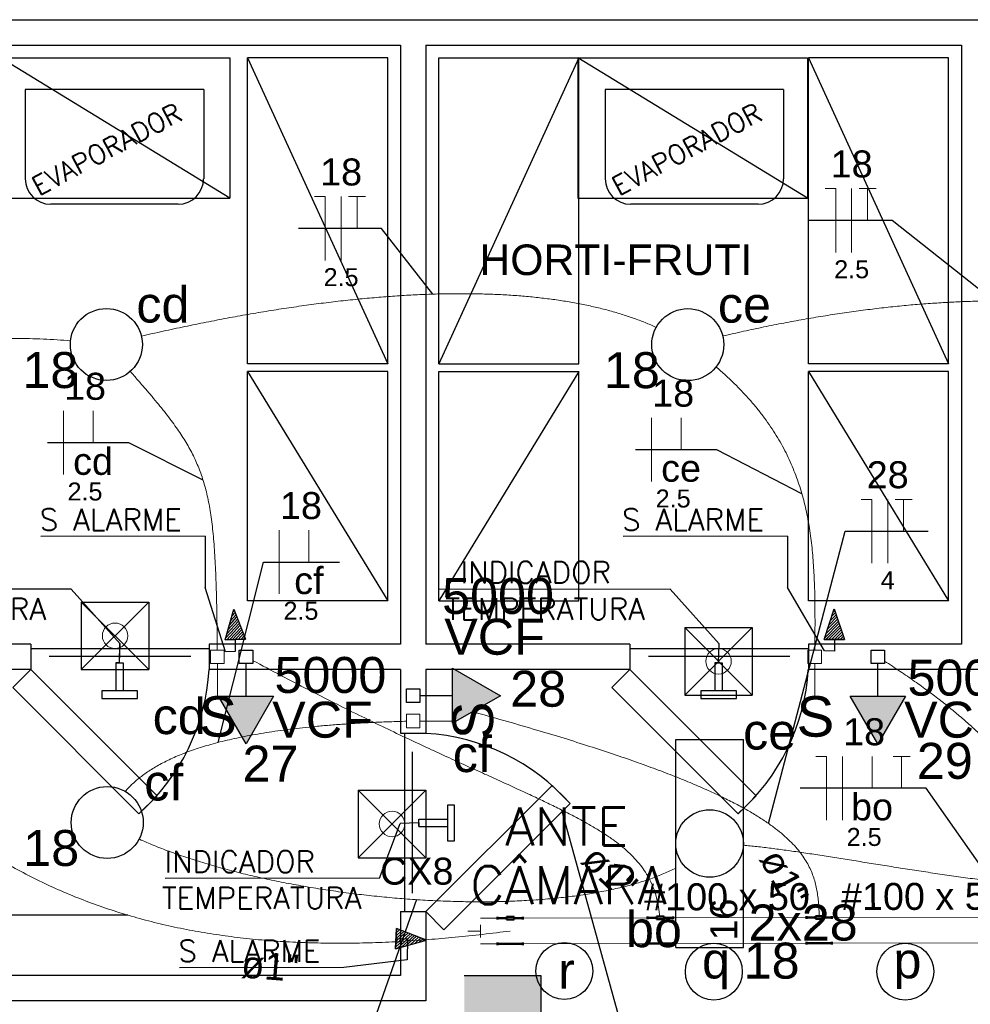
# Model space of a CAD drawing. Header units: millimetres. Extents: x 7 to 269, y 1 to 169.
# Tile 20 of 115: x 57.21 to 60.94, y 35.81 to 39.68. Entities that reach past the tile are written whole.
import ezdxf

# ---------------------------------------------------------------- set-up
doc = ezdxf.new("R2010")
doc.units = ezdxf.units.MM
doc.header["$MEASUREMENT"] = 0
for name, color, linetype, lineweight in [('CE-Pontos', 9, 'Continuous', 20), ('CE-Textos pontos', 5, 'Continuous', 20), ('Eletroduto - Marco Polo', 6, 'Continuous', 9), ('Fiação - Marco Polo', 3, 'Continuous', 9), ('Interruptor - Marco Polo', 150, 'Continuous', 9), ('Layout - Marco Polo', 252, 'Continuous', 25), ('Layout-02 - Marco Polo', 243, 'Continuous', 50), ('Linha de Chamada - Marco Polo', 1, 'Continuous', 25), ('Luminárias - Marco Polo', 5, 'Continuous', 25), ('Textos - Marco Polo', 143, 'Continuous', 25), ('Tomadas - Marco Polo', 150, 'Continuous', 25)]:
    doc.layers.add(name, color=color, linetype=linetype, lineweight=lineweight)
doc.layers.add('Parede - Marco Polo', color=7, linetype='Continuous')
doc.styles.add('Arial', font='arial.ttf')
doc.styles.add('romans', font='romans')

msp = doc.modelspace()

# ---------------------------------------------------------------- hatches: boundary and pattern name
at = {"layer": 'Parede - Marco Polo', "linetype": 'Continuous'}
for points in [[(59.2533, 35.8458), (59.2533, 35.9268), (58.9534, 35.9268), (58.9534, 35.9268), (58.9534, 35.8458), (59.2099, 35.8458), (59.2533, 35.8458), (59.2533, 35.8458)], [(58.9534, 35.6268), (59.2533, 35.6268), (59.2533, 35.6268), (59.2533, 35.8458), (59.2533, 35.8458), (58.9534, 35.8458), (58.9534, 35.8458), (58.9534, 35.7723), (58.9534, 35.6268), (58.9534, 35.6268)]]:
    msp.add_hatch(color=256, dxfattribs=at).paths.add_polyline_path(points)
at = {"layer": 'Tomadas - Marco Polo', "linetype": 'Continuous'}
for points in [[(58.9079, 36.9158), (59.0954, 37.0241), (58.9079, 37.1323)], [(57.9893, 37.0222), (58.0975, 36.8347), (58.2058, 37.0222)], [(60.4678, 37.0222), (60.576, 36.8347), (60.6842, 37.0222)]]:
    msp.add_hatch(color=256, dxfattribs=at).paths.add_polyline_path(points)

# ---------------------------------------------------------------- linework, layer by layer
at = {"layer": 'CE-Pontos', "linetype": 'Continuous'}
for centre in [(57.584, 37.2593), (59.9509, 37.1593), (58.6703, 36.5209)]:
    msp.add_circle(centre, 0.05, dxfattribs=at)
at = {"layer": 'Eletroduto - Marco Polo', "linetype": 'Continuous'}
for p, q in [((59.0839, 36.1508), (59.0177, 36.1508)), ((59.0177, 36.1257), (59.0178, 36.0757)), ((59.6726, 36.1521), (59.1839, 36.151)), ((60.2959, 36.1534), (59.7726, 36.1523)), ((61.2171, 36.1553), (60.3959, 36.1536)), ((58.9678, 36.1006), (59.0177, 36.1007)), ((59.0839, 36.0508), (59.0179, 36.0508)), ((59.6726, 36.0521), (59.1839, 36.051)), ((60.2959, 36.0534), (59.7726, 36.0523)), ((61.2171, 36.0553), (60.3959, 36.0536))]:
    msp.add_line(p, q, dxfattribs=at)
for points in [[(57.6868, 38.4351), (57.7725, 38.4544), (57.8573, 38.4727), (57.941, 38.4897), (58.0238, 38.5057), (58.1055, 38.5204), (58.1862, 38.534), (58.2657, 38.5464), (58.3441, 38.5575), (58.4214, 38.5675), (58.4974, 38.5762), (58.5721, 38.5836), (58.6456, 38.5898), (58.7177, 38.5947), (58.7885, 38.5984), (58.8579, 38.6007), (58.9258, 38.6017), (58.9923, 38.6013), (59.0573, 38.5996), (59.1207, 38.5966), (59.1826, 38.5922), (59.2429, 38.5864), (59.3015, 38.5792), (59.3584, 38.5706), (59.4136, 38.5605), (59.4671, 38.549), (59.5188, 38.5361), (59.5686, 38.5217), (59.6166, 38.5058), (59.6627, 38.4884), (59.7069, 38.4696)], [(59.9686, 38.4357), (60.0495, 38.454), (60.1292, 38.471), (60.2077, 38.4866), (60.2849, 38.5008), (60.3609, 38.5137), (60.4357, 38.5253), (60.5092, 38.5355), (60.5814, 38.5445), (60.6523, 38.5523), (60.722, 38.5588), (60.7903, 38.564), (60.8574, 38.5681), (60.9231, 38.571), (60.9876, 38.5728), (61.0507, 38.5734), (61.1124, 38.5729), (61.1729, 38.5713), (61.2319, 38.5686), (61.2897, 38.5649), (61.346, 38.5601), (61.401, 38.5543), (61.4546, 38.5475), (61.5068, 38.5398), (61.5576, 38.5311), (61.607, 38.5215), (61.6549, 38.5109), (61.7015, 38.4995), (61.7466, 38.4871), (61.7903, 38.474), (61.8325, 38.46)], [(55.4014, 37.8355), (55.4795, 37.8878), (55.5571, 37.9372), (55.6341, 37.9836), (55.7105, 38.0273), (55.7863, 38.0682), (55.8615, 38.1065), (55.9359, 38.1422), (56.0097, 38.1754), (56.0828, 38.2062), (56.1551, 38.2346), (56.2267, 38.2607), (56.2974, 38.2846), (56.3674, 38.3063), (56.4365, 38.326), (56.5048, 38.3436), (56.5721, 38.3593), (56.6386, 38.3732), (56.7041, 38.3853), (56.7687, 38.3956), (56.8323, 38.4043), (56.8949, 38.4115), (56.9564, 38.4171), (57.0169, 38.4214), (57.0763, 38.4242), (57.1346, 38.4258), (57.1918, 38.4262), (57.2478, 38.4255), (57.3027, 38.4236), (57.3564, 38.4208), (57.4088, 38.4171)], [(57.985, 37.2031), (57.9843, 37.2684), (57.9834, 37.3299), (57.9823, 37.3877), (57.9809, 37.442), (57.9791, 37.4931), (57.977, 37.5411), (57.9744, 37.5862), (57.9713, 37.6287), (57.9676, 37.6688), (57.9633, 37.7065), (57.9582, 37.7423), (57.9524, 37.7761), (57.9457, 37.8083), (57.9381, 37.8391), (57.9295, 37.8686), (57.92, 37.897), (57.9093, 37.9246), (57.8975, 37.9516), (57.8844, 37.9781), (57.8701, 38.0043), (57.8545, 38.0305), (57.8374, 38.0568), (57.8189, 38.0835), (57.7989, 38.1108), (57.7772, 38.1388), (57.7539, 38.1677), (57.7289, 38.1978), (57.7021, 38.2293), (57.6735, 38.2623), (57.643, 38.2971)], [(59.9414, 38.3145), (59.979, 38.2812), (60.0141, 38.2478), (60.0468, 38.2144), (60.0772, 38.1809), (60.1054, 38.1473), (60.1314, 38.1135), (60.1553, 38.0796), (60.1773, 38.0455), (60.1973, 38.0113), (60.2156, 37.9767), (60.2321, 37.942), (60.2469, 37.9069), (60.2602, 37.8716), (60.2721, 37.8359), (60.2825, 37.7999), (60.2916, 37.7635), (60.2995, 37.7268), (60.3062, 37.6896), (60.3119, 37.652), (60.3166, 37.6139), (60.3204, 37.5754), (60.3234, 37.5364), (60.3257, 37.4968), (60.3274, 37.4566), (60.3285, 37.4159), (60.3291, 37.3746), (60.3293, 37.3327), (60.3293, 37.2902), (60.329, 37.2469), (60.3285, 37.203)], [(58.1235, 37.1627), (58.2345, 37.1036), (58.3409, 37.0482), (58.4427, 36.9965), (58.54, 36.9482), (58.6329, 36.903), (58.7214, 36.8608), (58.8057, 36.8213), (58.8858, 36.7843), (58.9617, 36.7495), (59.0335, 36.7169), (59.1013, 36.6861), (59.1652, 36.6568), (59.2253, 36.629), (59.2815, 36.6024), (59.334, 36.5767), (59.3828, 36.5518), (59.428, 36.5274), (59.4698, 36.5032), (59.508, 36.4792), (59.5429, 36.455), (59.5744, 36.4304), (59.6027, 36.4053), (59.6278, 36.3793), (59.6499, 36.3524), (59.6688, 36.3241), (59.6848, 36.2944), (59.6979, 36.2631), (59.7081, 36.2298), (59.7156, 36.1943), (59.7204, 36.1566)], [(60.6022, 37.16), (60.6631, 37.1198), (60.7202, 37.0805), (60.7736, 37.042), (60.8233, 37.0042), (60.8697, 36.9671), (60.9126, 36.9308), (60.9524, 36.895), (60.9891, 36.8599), (61.0228, 36.8254), (61.0536, 36.7914), (61.0818, 36.7578), (61.1074, 36.7248), (61.1304, 36.6921), (61.1512, 36.6598), (61.1697, 36.6278), (61.1862, 36.5961), (61.2007, 36.5647), (61.2133, 36.5335), (61.2242, 36.5024), (61.2335, 36.4715), (61.2414, 36.4406), (61.2479, 36.4099), (61.2533, 36.3791), (61.2575, 36.3483), (61.2607, 36.3174), (61.2632, 36.2864), (61.2649, 36.2553), (61.266, 36.224), (61.2666, 36.1924), (61.2669, 36.1606)], [(56.4244, 37.003), (56.4988, 36.9151), (56.5741, 36.8321), (56.6503, 36.7541), (56.7276, 36.6808), (56.8059, 36.6122), (56.8852, 36.5481), (56.9655, 36.4885), (57.0468, 36.4333), (57.1293, 36.3823), (57.2128, 36.3354), (57.2974, 36.2925), (57.3831, 36.2536), (57.47, 36.2185), (57.558, 36.1871), (57.6471, 36.1593), (57.7375, 36.1349), (57.829, 36.114), (57.9217, 36.0964), (58.0157, 36.0819), (58.1108, 36.0704), (58.2073, 36.062), (58.305, 36.0563), (58.4039, 36.0534), (58.5042, 36.0532), (58.6058, 36.0555), (58.7087, 36.0602), (58.8129, 36.0672), (58.9185, 36.0764), (59.0255, 36.0877), (59.1339, 36.1009)], [(58.9853, 36.9617), (59.1087, 36.9271), (59.2243, 36.8935), (59.3326, 36.8609), (59.4336, 36.8292), (59.5277, 36.7985), (59.6151, 36.7685), (59.696, 36.7393), (59.7708, 36.7108), (59.8395, 36.683), (59.9026, 36.6558), (59.9602, 36.6291), (60.0125, 36.603), (60.0599, 36.5773), (60.1026, 36.552), (60.1408, 36.5271), (60.1748, 36.5024), (60.2048, 36.478), (60.2311, 36.4538), (60.2539, 36.4297), (60.2735, 36.4057), (60.29, 36.3818), (60.3039, 36.3578), (60.3152, 36.3338), (60.3243, 36.3096), (60.3314, 36.2852), (60.3367, 36.2606), (60.3406, 36.2358), (60.3432, 36.2105), (60.3448, 36.1849), (60.3456, 36.1589)], [(58.7268, 36.924), (58.6618, 36.922), (58.5991, 36.9194), (58.5387, 36.9163), (58.4805, 36.9126), (58.4245, 36.9084), (58.3708, 36.9036), (58.3191, 36.8984), (58.2695, 36.8925), (58.222, 36.8862), (58.1765, 36.8794), (58.1329, 36.872), (58.0912, 36.8642), (58.0515, 36.8559), (58.0135, 36.8472), (57.9774, 36.8379), (57.943, 36.8282), (57.9104, 36.8181), (57.8794, 36.8075), (57.8501, 36.7964), (57.8223, 36.785), (57.7961, 36.7731), (57.7714, 36.7608), (57.7482, 36.7482), (57.7265, 36.7351), (57.7061, 36.7216), (57.687, 36.7078), (57.6693, 36.6936), (57.6528, 36.679), (57.6376, 36.664), (57.6236, 36.6488)], [(57.6792, 36.461), (57.7366, 36.4364), (57.7973, 36.4129), (57.861, 36.3905), (57.9276, 36.3692), (57.9968, 36.3492), (58.0682, 36.3304), (58.1416, 36.313), (58.2169, 36.2968), (58.2936, 36.282), (58.3715, 36.2686), (58.4504, 36.2566), (58.5301, 36.246), (58.6101, 36.237), (58.6904, 36.2295), (58.7705, 36.2236), (58.8504, 36.2193), (58.9296, 36.2166), (59.0079, 36.2156), (59.0851, 36.2163), (59.1609, 36.2188), (59.235, 36.2231), (59.3073, 36.2292), (59.3773, 36.2371), (59.4449, 36.247), (59.5097, 36.2588), (59.5716, 36.2725), (59.6302, 36.2883), (59.6853, 36.3061), (59.7367, 36.326), (59.784, 36.348)], [(60.0481, 36.4374), (60.1013, 36.4321), (60.1574, 36.4255), (60.2161, 36.4177), (60.2773, 36.409), (60.3406, 36.3995), (60.406, 36.3893), (60.4732, 36.3786), (60.5419, 36.3675), (60.6119, 36.3563), (60.6831, 36.345), (60.7552, 36.3339), (60.828, 36.323), (60.9013, 36.3126), (60.9748, 36.3027), (61.0483, 36.2936), (61.1217, 36.2854), (61.1947, 36.2783), (61.2671, 36.2723), (61.3386, 36.2678), (61.4091, 36.2647), (61.4783, 36.2634), (61.546, 36.2638), (61.6121, 36.2663), (61.6762, 36.2709), (61.7381, 36.2778), (61.7978, 36.2872), (61.8548, 36.2991), (61.9091, 36.3139), (61.9603, 36.3316), (62.0084, 36.3523)]]:
    msp.add_spline(points, degree=3, dxfattribs=at)
at = {"layer": 'Fiação - Marco Polo'}
for p, q in [((60.3689, 39.0138), (60.4106, 39.0138)), ((60.4106, 38.7638), (60.4106, 39.0138)), ((60.4731, 38.7638), (60.4731, 39.0138)), ((60.5022, 39.0138), (60.5689, 39.0138)), ((60.5356, 38.8888), (60.5356, 39.0138)), ((58.3665, 38.9825), (58.4082, 38.9825)), ((58.4082, 38.7325), (58.4082, 38.9825)), ((58.4707, 38.7325), (58.4707, 38.9825)), ((58.4999, 38.9825), (58.5665, 38.9825)), ((58.5332, 38.8575), (58.5332, 38.9825)), ((57.3814, 37.8916), (57.3814, 38.1416)), ((57.4974, 38.0166), (57.4974, 38.1416)), ((59.6881, 37.8642), (59.6881, 38.1142)), ((59.8041, 37.9892), (59.8041, 38.1142)), ((60.5102, 37.7946), (60.5519, 37.7946)), ((60.5519, 37.5446), (60.5519, 37.7946)), ((60.6144, 37.5446), (60.6144, 37.7946)), ((60.6435, 37.7946), (60.7102, 37.7946)), ((60.6769, 37.6696), (60.6769, 37.7946)), ((58.2281, 37.4235), (58.2281, 37.6735)), ((58.344, 37.5485), (58.344, 37.6735)), ((60.3331, 36.7861), (60.3747, 36.7861)), ((60.3747, 36.5361), (60.3747, 36.7861)), ((60.4372, 36.5361), (60.4372, 36.7861)), ((60.5532, 36.6611), (60.5532, 36.7861)), ((60.6358, 36.7861), (60.7025, 36.7861)), ((60.6692, 36.6611), (60.6692, 36.7861))]:
    msp.add_line(p, q, dxfattribs=at)
at = {"layer": 'Interruptor - Marco Polo'}
for p, q in [((57.9587, 37.2033), (58.0118, 37.2033)), ((57.9587, 37.1502), (57.9587, 37.2033)), ((58.0118, 37.2033), (58.0118, 37.1502)), ((60.3017, 37.2033), (60.3548, 37.2033)), ((60.3017, 37.1502), (60.3017, 37.2033)), ((60.3548, 37.2033), (60.3548, 37.1502)), ((58.0118, 37.1502), (57.9587, 37.1502)), ((57.9853, 37.0217), (57.9853, 37.1502)), ((60.3548, 37.1502), (60.3017, 37.1502)), ((60.3282, 37.0217), (60.3282, 37.1502)), ((58.7268, 36.8982), (58.7268, 36.9512)), ((58.7268, 36.9512), (58.7799, 36.9512)), ((58.7799, 36.9512), (58.7799, 36.8982)), ((58.7799, 36.8982), (58.7268, 36.8982)), ((58.9083, 36.9246), (58.7799, 36.9246))]:
    msp.add_line(p, q, dxfattribs=at)
at = {"layer": 'Layout - Marco Polo'}
for p, q in [((54.1684, 39.6768), (63.0533, 39.6768)), ((56.4534, 39.5768), (58.7034, 39.5768)), ((58.7034, 39.5768), (58.7034, 37.3468)), ((58.7034, 39.5768), (58.7034, 37.2268)), ((58.8033, 39.5768), (60.9034, 39.5768)), ((58.8033, 39.5768), (58.8033, 37.2268)), ((60.9034, 39.5768), (60.9034, 37.2268)), ((57.9369, 37.6503), (57.2924, 37.6493)), ((57.9369, 37.6503), (57.9369, 37.4488)), ((60.2208, 37.6503), (59.5763, 37.6493)), ((60.2208, 37.6503), (60.2208, 37.4488)), ((57.4114, 37.4428), (56.5049, 37.4408)), ((58.0164, 37.1968), (57.9369, 37.4488)), ((59.7608, 37.4428), (58.8543, 37.4408)), ((59.7608, 37.4428), (59.9534, 37.2283)), ((60.3663, 37.1998), (60.2208, 37.4488)), ((58.0154, 37.2428), (58.0499, 37.3643)), ((58.0154, 37.2428), (58.0499, 37.3643)), ((58.0154, 37.2428), (58.0499, 37.3643)), ((58.0499, 37.3643), (58.0954, 37.2463)), ((58.0499, 37.3643), (58.0954, 37.2463)), ((60.3653, 37.2443), (60.4049, 37.3648)), ((60.3653, 37.2443), (60.4049, 37.3648)), ((60.3653, 37.2443), (60.4049, 37.3648)), ((60.4049, 37.3648), (60.4453, 37.2448)), ((60.4049, 37.3648), (60.4453, 37.2448)), ((58.0274, 37.2843), (58.0649, 37.3258)), ((58.0324, 37.3013), (58.0619, 37.3338)), ((58.0369, 37.3183), (58.0584, 37.3423)), ((58.0419, 37.3358), (58.0554, 37.3503)), ((58.0469, 37.3528), (58.0524, 37.3588)), ((60.3788, 37.2858), (60.4183, 37.3253)), ((60.3843, 37.3023), (60.4153, 37.3338)), ((60.3903, 37.3193), (60.4128, 37.3418)), ((60.3959, 37.3363), (60.4098, 37.3503)), ((60.4014, 37.3528), (60.4068, 37.3588)), ((58.0174, 37.2503), (58.0714, 37.3093)), ((58.0219, 37.2433), (58.0744, 37.3008)), ((58.0224, 37.2673), (58.0684, 37.3173)), ((58.0329, 37.2438), (58.0779, 37.2923)), ((58.0444, 37.2443), (58.0809, 37.2843)), ((60.3678, 37.2518), (60.4239, 37.3083)), ((60.3718, 37.2443), (60.4269, 37.2998)), ((60.3734, 37.2688), (60.4213, 37.3168)), ((60.3828, 37.2448), (60.4299, 37.2918)), ((60.3944, 37.2448), (60.4323, 37.2833)), ((58.0954, 37.2463), (58.0154, 37.2428)), ((58.0154, 37.2428), (58.0954, 37.2463)), ((58.0954, 37.2463), (58.0154, 37.2428)), ((58.0554, 37.2448), (58.0544, 37.1973)), ((58.0554, 37.2448), (58.0844, 37.2758)), ((58.0669, 37.2453), (58.0874, 37.2678)), ((58.0779, 37.2458), (58.0904, 37.2593)), ((58.0894, 37.2463), (58.0939, 37.2513)), ((60.4453, 37.2448), (60.3653, 37.2443)), ((60.3653, 37.2443), (60.4453, 37.2448)), ((60.4453, 37.2448), (60.3653, 37.2443)), ((60.4053, 37.2448), (60.4353, 37.2748)), ((60.4053, 37.2448), (60.4053, 37.1988)), ((60.4168, 37.2448), (60.4383, 37.2663)), ((60.4278, 37.2448), (60.4408, 37.2578)), ((60.4393, 37.2448), (60.4438, 37.2493)), ((57.2534, 37.2268), (56.4534, 37.2268)), ((58.7034, 37.2268), (57.9534, 37.2268)), ((57.9534, 37.2268), (57.9534, 37.1268)), ((59.6033, 37.2268), (58.8033, 37.2268)), ((59.6033, 37.2268), (59.6033, 37.1268)), ((59.9513, 37.1538), (59.9534, 37.2283)), ((60.9034, 37.2268), (60.3033, 37.2268)), ((60.3033, 37.2268), (60.3033, 37.1268)), ((58.0544, 37.1973), (58.0164, 37.1968)), ((60.4053, 37.1988), (60.3663, 37.1998)), ((59.9368, 37.1538), (59.9368, 37.0428)), ((59.9509, 37.1538), (59.9368, 37.1538)), ((59.9368, 37.1538), (59.9654, 37.1538)), ((59.9654, 37.1538), (59.9654, 37.0428)), ((57.2534, 37.1268), (56.4534, 37.1268)), ((58.7034, 37.1268), (57.9534, 37.1268)), ((58.7034, 37.1268), (58.7034, 36.8768)), ((59.6033, 37.1268), (58.8033, 37.1268)), ((58.8033, 37.1268), (58.8033, 36.8768)), ((61.6283, 37.1268), (60.3033, 37.1268)), ((58.7034, 36.8768), (58.8033, 36.8768)), ((58.6214, 36.3078), (58.7019, 36.5233)), ((58.7758, 36.5248), (58.7019, 36.5233)), ((58.7758, 36.5393), (58.8873, 36.5393)), ((58.7758, 36.5108), (58.7758, 36.5393)), ((58.7758, 36.5248), (58.7758, 36.5108)), ((58.7758, 36.5108), (58.8873, 36.5108)), ((58.6214, 36.3078), (57.7799, 36.3068)), ((58.7034, 36.1768), (58.8033, 36.1768)), ((58.6874, 36.1108), (58.6833, 36.0308)), ((58.6833, 36.0308), (58.6874, 36.1108)), ((58.6874, 36.1108), (58.6833, 36.0308)), ((58.6838, 36.0373), (58.7413, 36.0898)), ((58.6843, 36.0483), (58.7334, 36.0933)), ((58.6848, 36.0598), (58.7249, 36.0963)), ((58.6853, 36.0708), (58.7163, 36.0993)), ((58.6859, 36.0823), (58.7084, 36.1028)), ((58.6863, 36.0933), (58.6998, 36.1058)), ((58.6868, 36.1043), (58.6919, 36.1088)), ((58.8049, 36.0653), (58.6874, 36.1108)), ((58.8049, 36.0653), (58.6874, 36.1108)), ((58.6908, 36.0328), (58.7499, 36.0868)), ((58.6833, 36.0308), (58.8049, 36.0653)), ((58.6833, 36.0308), (58.8049, 36.0653)), ((58.6833, 36.0308), (58.8049, 36.0653)), ((58.6853, 36.0708), (58.7308, 36.0718)), ((58.6853, 36.0708), (58.7308, 36.0718)), ((58.7079, 36.0378), (58.7578, 36.0833)), ((58.7249, 36.0428), (58.7664, 36.0803)), ((58.7308, 36.0718), (58.7298, 35.9878)), ((58.7418, 36.0473), (58.7743, 36.0773)), ((58.7593, 36.0523), (58.7829, 36.0738)), ((58.7764, 36.0573), (58.7914, 36.0708)), ((58.7933, 36.0618), (58.7993, 36.0673)), ((58.7298, 35.9878), (58.4809, 35.9578)), ((58.4809, 35.9578), (57.8364, 35.9568)), ((58.7034, 35.9268), (54.2684, 35.9268)), ((58.8033, 35.8268), (54.1684, 35.8268))]:
    msp.add_line(p, q, dxfattribs=at)
at = {"layer": 'Layout - Marco Polo', "linetype": 'Continuous'}
for p, q in [((57.9319, 39.4028), (57.2314, 39.4028)), ((57.2314, 39.4028), (57.2314, 39.0528)), ((57.9319, 39.4028), (57.9319, 39.0528)), ((60.2064, 39.4028), (59.5069, 39.4028)), ((59.5069, 39.4028), (59.5069, 39.0528)), ((60.2064, 39.4028), (60.2064, 39.0528)), ((57.8314, 38.9528), (57.3314, 38.9528)), ((60.1063, 38.9528), (59.6063, 38.9528)), ((57.2534, 37.2093), (57.9534, 37.2093)), ((59.6033, 37.2093), (60.3033, 37.2093)), ((57.3259, 37.1793), (57.8809, 37.1793)), ((59.6758, 37.1793), (60.2308, 37.1793)), ((58.7204, 36.1768), (58.7204, 36.8768)), ((58.7508, 36.2493), (58.7508, 36.8043))]:
    msp.add_line(p, q, dxfattribs=at)
at = {"layer": 'Layout - Marco Polo', "color": 4}
for p, q in [((58.7034, 36.1768), (58.7034, 35.9268)), ((58.8033, 36.1768), (58.8033, 35.8268))]:
    msp.add_line(p, q, dxfattribs=at)
at = {"layer": 'Layout - Marco Polo'}
for points in [[(57.1339, 39.5268), (58.0339, 39.5268), (58.0339, 38.9768), (57.1339, 39.5268), (57.1339, 38.9768), (58.0339, 38.9768)], [(58.6534, 38.3268), (58.6534, 39.5268), (58.1034, 39.5268), (58.6534, 38.3268), (58.1034, 38.3268), (58.1034, 39.5268)], [(59.4034, 39.5268), (58.8533, 38.3268), (59.4034, 38.3268), (59.4034, 39.5268)], [(58.8533, 38.3268), (58.8533, 39.5268), (60.2993, 39.5268)], [(60.2993, 39.5268), (60.2993, 38.9768), (59.3993, 39.5268), (59.3993, 38.9768), (60.2993, 38.9768)], [(60.8533, 38.3268), (60.8533, 39.5268), (60.3033, 39.5268), (60.8533, 38.3268), (60.3033, 38.3268), (60.3033, 39.5268)], [(58.6534, 37.3968), (58.6534, 38.2968), (58.1034, 38.2968), (58.6534, 37.3968), (58.1034, 37.3968), (58.1034, 38.2968)], [(58.8533, 37.3968), (58.8533, 38.2968), (59.4034, 38.2968), (58.8533, 37.3968), (59.4034, 37.3968), (59.4034, 38.2968)], [(60.8533, 37.3968), (60.8533, 38.2968), (60.3033, 38.2968), (60.8533, 37.3968), (60.3033, 37.3968), (60.3033, 38.2968)]]:
    msp.add_lwpolyline(points, dxfattribs=at)
for points in [[(59.6033, 37.1268), (60.0984, 36.6318), (60.0273, 36.5608), (59.5324, 37.0558), (59.6033, 37.1268)], [(59.8813, 37.0428), (59.8813, 37.0138), (60.0213, 37.0138), (60.0213, 37.0428), (59.8813, 37.0428)], [(58.8033, 36.1768), (59.2983, 36.6718), (59.3688, 36.6008), (58.8738, 36.1058), (58.8033, 36.1768)], [(58.8873, 36.4548), (58.9158, 36.4548), (58.9158, 36.5948), (58.8873, 36.5948), (58.8873, 36.4548)]]:
    msp.add_lwpolyline(points, close=True, dxfattribs=at)
at = {"layer": 'Layout - Marco Polo', "linetype": 'Continuous'}
for centre, start, end in [((57.3314, 39.0528), 180, 270), ((57.8314, 39.0528), 270, 0), ((59.6063, 39.0528), 180, 270), ((60.1063, 39.0528), 270, 0)]:
    msp.add_arc(centre, 0.1, start, end, dxfattribs=at)
at = {"layer": 'Layout - Marco Polo', "color": 9, "linetype": 'Continuous'}
for centre, start, end in [((57.1324, 37.1768), 311.514, 356.514), ((59.4823, 37.1768), 311.514, 356.514), ((58.7533, 36.0558), 41.5137, 86.5137)]:
    msp.add_arc(centre, 0.8222, start, end, dxfattribs=at)
at = {"layer": 'Layout-02 - Marco Polo'}
for p, q in [((59.0839, 36.1459), (59.0839, 36.1559)), ((59.0839, 36.151), (59.1189, 36.151)), ((59.1189, 36.1559), (59.1489, 36.1559)), ((59.1189, 36.1459), (59.1189, 36.1559)), ((59.1189, 36.1459), (59.1489, 36.1459)), ((59.1489, 36.1459), (59.1489, 36.1559)), ((59.1489, 36.151), (59.1839, 36.151)), ((59.1839, 36.1459), (59.1839, 36.1559)), ((59.6726, 36.1472), (59.6726, 36.1572)), ((59.6726, 36.1522), (59.7077, 36.1522)), ((59.7077, 36.1572), (59.7377, 36.1572)), ((59.7077, 36.1472), (59.7077, 36.1572)), ((59.7077, 36.1472), (59.7377, 36.1472)), ((59.7377, 36.1472), (59.7377, 36.1572)), ((59.7377, 36.1522), (59.7726, 36.1522)), ((59.7726, 36.1472), (59.7726, 36.1572)), ((60.2959, 36.1485), (60.2959, 36.1585)), ((60.2959, 36.1535), (60.331, 36.1535)), ((60.331, 36.1585), (60.361, 36.1585)), ((60.331, 36.1485), (60.331, 36.1585)), ((60.331, 36.1485), (60.361, 36.1485)), ((60.361, 36.1485), (60.361, 36.1585)), ((60.361, 36.1535), (60.3959, 36.1535)), ((60.3959, 36.1485), (60.3959, 36.1585)), ((59.0839, 36.0459), (59.0839, 36.056)), ((59.1839, 36.051), (59.0839, 36.051)), ((59.1839, 36.0459), (59.1839, 36.056)), ((59.6726, 36.0472), (59.6726, 36.0572)), ((59.7726, 36.0522), (59.6726, 36.0522)), ((59.7726, 36.0472), (59.7726, 36.0572)), ((60.2959, 36.0485), (60.2959, 36.0585)), ((60.3959, 36.0535), (60.2959, 36.0535)), ((60.3959, 36.0485), (60.3959, 36.0585))]:
    msp.add_line(p, q, dxfattribs=at)
at = {"layer": 'Linha de Chamada - Marco Polo'}
for p, q in [((60.6314, 38.8888), (60.3064, 38.8888)), ((61.0299, 38.5733), (60.6314, 38.8888)), ((58.629, 38.8575), (58.304, 38.8575)), ((58.83, 38.5999), (58.629, 38.8575)), ((57.6373, 38.0166), (57.3189, 38.0166)), ((57.929, 37.8704), (57.6373, 38.0166)), ((59.944, 37.9892), (59.6256, 37.9892)), ((60.2779, 37.8165), (59.944, 37.9892)), ((60.1469, 36.5228), (60.4477, 37.6696)), ((60.4477, 37.6696), (60.7727, 37.6696)), ((57.9882, 36.8408), (58.1656, 37.5485)), ((58.1656, 37.5485), (58.4636, 37.5485)), ((60.765, 36.6611), (60.2706, 36.6611)), ((61.0218, 36.2968), (60.765, 36.6611)), ((59.3353, 36.5761), (59.7055, 35.2385)), ((58.7657, 36.2239), (58.4312, 35.2694)), ((57.6343, 36.163), (57.0694, 36.1624))]:
    msp.add_line(p, q, dxfattribs=at)
for centre in [(59.3459, 35.9438), (59.9324, 35.9412), (60.6832, 35.9417)]:
    msp.add_circle(centre, 0.1116, dxfattribs=at)
at = {"layer": 'Luminárias - Marco Polo'}
for p, q in [((58.7799, 36.9975), (58.7268, 36.9975)), ((59.7833, 36.0363), (59.7833, 36.8522)), ((59.7833, 36.8522), (60.0483, 36.8522)), ((60.0483, 36.0363), (60.0483, 36.8522)), ((59.7833, 36.0363), (60.0483, 36.0363))]:
    msp.add_line(p, q, dxfattribs=at)
for centre, radius in [((57.5498, 38.4023), 0.1412), ((59.8304, 38.4017), 0.1412), ((57.553, 36.5267), 0.1412), ((59.9158, 36.4442), 0.1325)]:
    msp.add_circle(centre, radius, dxfattribs=at)
at = {"layer": 'Parede - Marco Polo'}
for p, q in [((57.4114, 37.4428), (57.6039, 37.2283)), ((57.2534, 37.2268), (57.2534, 37.1268)), ((57.6014, 37.1538), (57.6029, 37.2283)), ((57.6019, 37.1538), (57.6039, 37.2283)), ((57.5869, 37.1538), (57.5869, 37.0428)), ((57.6009, 37.1538), (57.5869, 37.1538)), ((57.5869, 37.1538), (57.6159, 37.1538)), ((57.6159, 37.1538), (57.6159, 37.0428)), ((58.9534, 35.9268), (59.2533, 35.9268)), ((59.2533, 35.9268), (59.2533, 35.7768))]:
    msp.add_line(p, q, dxfattribs=at)
for points in [[(57.2534, 37.1268), (57.7484, 36.6318), (57.6774, 36.5608), (57.1824, 37.0558), (57.2534, 37.1268)], [(57.5314, 37.0428), (57.5314, 37.0138), (57.6714, 37.0138), (57.6714, 37.0428), (57.5314, 37.0428)]]:
    msp.add_lwpolyline(points, close=True, dxfattribs=at)
at = {"layer": 'Tomadas - Marco Polo'}
for p, q in [((57.4515, 37.3918), (57.7164, 37.3918)), ((57.4515, 37.3918), (57.4515, 37.1268)), ((57.4515, 37.3918), (57.7164, 37.1268)), ((57.7164, 37.3918), (57.4515, 37.1268)), ((57.7164, 37.3918), (57.7164, 37.1268)), ((59.8184, 37.2918), (60.0834, 37.2918)), ((59.8184, 37.2918), (59.8184, 37.0267)), ((59.8184, 37.2918), (60.0834, 37.0267)), ((60.0834, 37.2918), (59.8184, 37.0267)), ((60.0834, 37.2918), (60.0834, 37.0267)), ((58.071, 37.2033), (58.1241, 37.2033)), ((58.071, 37.1502), (58.071, 37.2033)), ((58.1241, 37.2033), (58.1241, 37.1502)), ((60.5495, 37.2033), (60.6025, 37.2033)), ((60.5495, 37.1503), (60.5495, 37.2033)), ((60.6025, 37.2033), (60.6025, 37.1503)), ((58.1241, 37.1502), (58.071, 37.1502)), ((58.0975, 37.0222), (58.0975, 37.1502)), ((58.9079, 36.9158), (58.9079, 37.1323)), ((58.9079, 37.1323), (59.0954, 37.0241)), ((60.6025, 37.1503), (60.5495, 37.1503)), ((60.576, 37.0222), (60.576, 37.1503)), ((57.4515, 37.1268), (57.7164, 37.1268)), ((58.0975, 36.8347), (57.9893, 37.0222)), ((57.9893, 37.0222), (58.2058, 37.0222)), ((58.2058, 37.0222), (58.0975, 36.8347)), ((58.7268, 36.9975), (58.7268, 37.0506)), ((58.7268, 37.0506), (58.7799, 37.0506)), ((58.7799, 37.0506), (58.7799, 36.9975)), ((58.9079, 37.0241), (58.7799, 37.0241)), ((59.0954, 37.0241), (58.9079, 36.9158)), ((59.8184, 37.0267), (60.0834, 37.0267)), ((60.576, 36.8347), (60.4678, 37.0222)), ((60.4678, 37.0222), (60.6842, 37.0222)), ((60.6842, 37.0222), (60.576, 36.8347)), ((58.5378, 36.6534), (58.8028, 36.6534)), ((58.5378, 36.6534), (58.5378, 36.3884)), ((58.5378, 36.6534), (58.8028, 36.3884)), ((58.8028, 36.6534), (58.5378, 36.3884)), ((58.8028, 36.6534), (58.8028, 36.3884)), ((58.5378, 36.3884), (58.8028, 36.3884))]:
    msp.add_line(p, q, dxfattribs=at)

# ---------------------------------------------------------------- texts
at = {"layer": 'CE-Textos pontos', "insert": (58.6235, 36.2813), "char_height": 0.1059, "width": 0.38124, "attachment_point": 7, "line_spacing_factor": 0.798, "style": 'Arial'}
msp.add_mtext('CX8', dxfattribs=at)
at = {"layer": 'Fiação - Marco Polo', "attachment_point": 8, "line_spacing_factor": 0.798, "style": 'Arial'}
for s, insert, char_height, width in [('18', (60.473, 39.0563), 0.1059, 0.25416), ('18', (58.4705, 39.0248), 0.1059, 0.25416), ('2.5', (60.473, 38.6612), 0.0706, 0.25416), ('2.5', (58.4705, 38.6302), 0.0706, 0.25416), ('18', (57.466, 38.1838), 0.1059, 0.25416), ('18', (59.773, 38.1568), 0.1059, 0.25416), ('cd', (57.4975, 37.8893), 0.1059, 0.25416), ('ce', (59.804, 37.8623), 0.1059, 0.25416), ('28', (60.6145, 37.8368), 0.1059, 0.25416), ('2.5', (57.466, 37.7892), 0.0706, 0.25416), ('18', (58.313, 37.7158), 0.1059, 0.25416), ('2.5', (59.773, 37.7617), 0.0706, 0.25416), ('cf', (58.344, 37.4213), 0.1059, 0.25416), ('4', (60.6145, 37.4422), 0.0706, 0.08472), ('2.5', (58.313, 37.3212), 0.0706, 0.25416), ('18', (60.522, 36.8283), 0.1059, 0.25416), ('bo', (60.553, 36.5338), 0.1059, 0.25416), ('2.5', (60.522, 36.4337), 0.0706, 0.25416)]:
    msp.add_mtext(s, dxfattribs=dict(at, insert=insert, char_height=char_height, width=width))
at = {"layer": 'Interruptor - Marco Polo', "char_height": 0.1588, "width": 0.19062, "attachment_point": 9, "line_spacing_factor": 0.798, "style": 'Arial'}
for insert in [(58.062, 36.8613), (60.405, 36.8613)]:
    msp.add_mtext('S', dxfattribs=dict(at, insert=insert))
at = {"layer": 'Interruptor - Marco Polo', "insert": (59.0688, 37.0014), "char_height": 0.1588, "width": 0.19062, "attachment_point": 9, "rotation": 90.0002, "line_spacing_factor": 0.798, "style": 'Arial'}
msp.add_mtext('S', dxfattribs=at)
at = {"layer": 'Linha de Chamada - Marco Polo', "char_height": 0.1412, "width": 0.50832, "attachment_point": 8, "line_spacing_factor": 0.798, "style": 'Arial'}
for s, insert in [('r', (59.3547, 35.8749)), ('q', (59.9411, 35.8723)), ('p', (60.6919, 35.8728))]:
    msp.add_mtext(s, dxfattribs=dict(at, insert=insert))
at = {"layer": 'Luminárias - Marco Polo', "insert": (60.0256, 36.0639), "char_height": 0.1059, "width": 0.25416, "attachment_point": 7, "rotation": 90.0002, "line_spacing_factor": 0.798, "style": 'Arial'}
msp.add_mtext('16', dxfattribs=at)
at = {"layer": 'Textos - Marco Polo', "line_spacing_factor": 0.798}
for s, insert, char_height, width, attachment_point, rotation, style in [('EVAPORADOR', (57.2834, 38.9843), 0.075, 0.9, 7, 28.0004, 'romans'), ('EVAPORADOR', (59.5584, 38.9843), 0.075, 0.9, 7, 28.0004, 'romans'), ('ø1"', (59.486, 36.2928), 0.1059, 0.38124, 8, 316.5764, 'Arial'), ('ø1"', (60.1598, 36.2845), 0.1059, 0.38124, 8, 298.3334, 'Arial'), ('#100 x 50', (59.9844, 36.1808), 0.1059, 1.14372, 8, 0.1203, 'Arial'), ('#100 x 50', (60.7564, 36.1823), 0.1059, 1.14372, 8, 0.1203, 'Arial'), ('ø1"', (58.1882, 35.9072), 0.1059, 0.38124, 8, 355.6521, 'Arial')]:
    msp.add_mtext(s, dxfattribs=dict(at, insert=insert, char_height=char_height, width=width, attachment_point=attachment_point, rotation=rotation, style=style))
for s, insert, char_height, width, attachment_point, style in [('HORTI-FRUTI', (59.013, 38.673), 0.12, 1.584, 7, 'Arial'), ('cd', (57.7715, 38.4865), 0.1412, 0.33888, 8, 'Arial'), ('ce', (60.0525, 38.486), 0.1412, 0.33888, 8, 'Arial'), ('18', (57.33, 38.2295), 0.1412, 0.33888, 8, 'Arial'), ('18', (59.611, 38.229), 0.1412, 0.33888, 8, 'Arial'), ('S ALARME', (57.288, 37.6724), 0.085, 0.816, 7, 'romans'), ('S ALARME', (59.572, 37.6724), 0.085, 0.816, 7, 'romans'), ('INDICADOR ', (58.939, 37.4654), 0.085, 1.02, 7, 'romans'), ('5000', (59.086, 37.343), 0.1412, 0.67776, 8, 'Arial'), ('TEMPERATURA ', (56.53, 37.3225), 0.085, 1.224, 7, 'romans'), ('TEMPERATURA ', (58.879, 37.3225), 0.085, 1.224, 7, 'romans'), ('VCF', (59.0725, 37.183), 0.1412, 0.50832, 8, 'Arial'), ('5000', (58.4285, 37.033), 0.1412, 0.67776, 8, 'Arial'), ('5000', (60.9115, 37.0225), 0.1412, 0.67776, 8, 'Arial'), ('28', (59.2435, 36.979), 0.1412, 0.33888, 8, 'Arial'), ('cd', (57.8355, 36.8715), 0.1412, 0.33888, 8, 'Arial'), ('VCF', (58.3975, 36.8575), 0.1412, 0.50832, 8, 'Arial'), ('VCF', (60.876, 36.8575), 0.1412, 0.50832, 8, 'Arial'), ('ce', (60.1515, 36.811), 0.1412, 0.33888, 8, 'Arial'), ('cf', (58.985, 36.7225), 0.1412, 0.33888, 8, 'Arial'), ('27', (58.1935, 36.687), 0.1412, 0.33888, 8, 'Arial'), ('29', (60.8385, 36.696), 0.1412, 0.33888, 8, 'Arial'), ('cf', (57.775, 36.611), 0.1412, 0.33888, 8, 'Arial'), ('ANTE', (59.114, 36.4359), 0.15, 0.72, 7, 'romans'), ('18', (57.3335, 36.354), 0.1412, 0.33888, 8, 'Arial'), ('INDICADOR ', (57.778, 36.3304), 0.085, 1.02, 7, 'romans'), ('CÂMARA', (58.977, 36.2059), 0.15, 1.08, 7, 'romans'), ('TEMPERATURA ', (57.767, 36.1885), 0.085, 1.224, 7, 'romans'), ('2x28', (60.069, 36.0615), 0.1412, 0.67776, 7, 'Arial'), ('bo', (59.588, 36.0355), 0.1412, 0.33888, 7, 'Arial'), ('S ALARME', (57.832, 35.9804), 0.085, 0.816, 7, 'romans'), ('18', (60.0495, 35.912), 0.1412, 0.33888, 7, 'Arial')]:
    msp.add_mtext(s, dxfattribs=dict(at, insert=insert, char_height=char_height, width=width, attachment_point=attachment_point, style=style))

doc.saveas('drawing.dxf')
